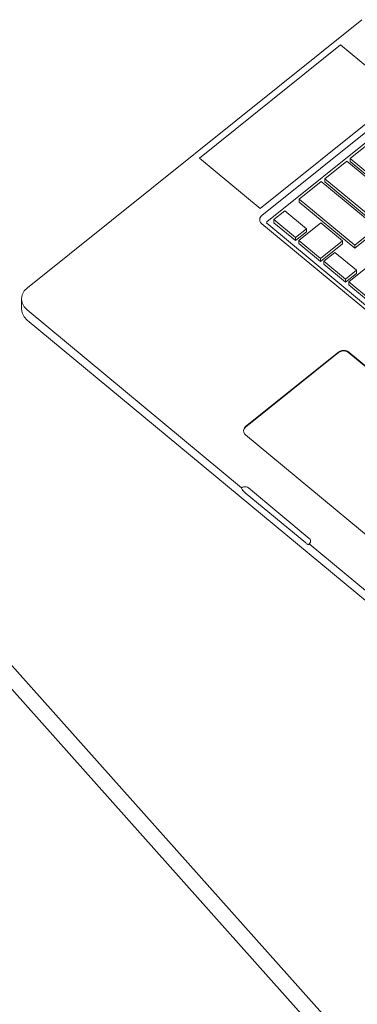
# Model space of a CAD drawing. Header units: millimetres. Extents: x -36631 to 27388, y -24993 to 6945.
# Tile 237 of 256: x -10771 to -10583, y -5051 to -4502. Entities that reach past the tile are written whole.
import ezdxf

# ---------------------------------------------------------------- set-up
doc = ezdxf.new("R2010")
doc.units = ezdxf.units.MM
doc.header["$MEASUREMENT"] = 0
doc.layers.add('Nuevo_09_EI_Mobiliari general', color=7, linetype='Continuous')
doc.layers.add('Nuevo_09_EI_Mobiliari general_Pluma_Nº__1', color=7, linetype='Continuous', lineweight=5)

# ---------------------------------------------------------------- blocks, each defined once
blk = doc.blocks.new('Elem Sección_213_1')
at = {"layer": 'Nuevo_09_EI_Mobiliari general_Pluma_Nº__1', "color": 7, "linetype": 'Continuous', "lineweight": 5}
for p, q in [((-10766.86, -4651.75), (-10580.21, -4502.37)), ((-10591.99, -4516.41), (-10670.8, -4579.49)), ((-10558.07, -4544.49), (-10591.99, -4516.41)), ((-10636.88, -4607.57), (-10558.07, -4544.49)), ((-10553.31, -4545.3), (-10635.97, -4611.45)), ((-10550.93, -4549.24), (-10633.25, -4615.12)), ((-10586.65, -4579.67), (-10574.34, -4569.83)), ((-10670.8, -4579.49), (-10636.88, -4607.57)), ((-10600.87, -4591.06), (-10588.57, -4581.21)), ((-10588.57, -4581.21), (-10565.33, -4600.45)), ((-10573.61, -4590.47), (-10586.65, -4579.67)), ((-10586.65, -4581.36), (-10586.65, -4579.67)), ((-10573.61, -4592.16), (-10586.65, -4581.36)), ((-10615.1, -4602.44), (-10602.79, -4592.59)), ((-10602.79, -4592.59), (-10571.8, -4618.25)), ((-10577.63, -4610.3), (-10600.87, -4591.06)), ((-10600.87, -4592.75), (-10600.87, -4591.06)), ((-10577.63, -4611.99), (-10600.87, -4592.75)), ((-10584.11, -4628.1), (-10615.1, -4602.44)), ((-10615.1, -4604.13), (-10615.1, -4602.44)), ((-10584.11, -4629.79), (-10615.1, -4604.13)), ((-10629.32, -4613.82), (-10623.17, -4608.9)), ((-10623.17, -4608.9), (-10611.08, -4618.91)), ((-10637.03, -4612.92), (-10637.18, -4613.77)), ((-10637.18, -4613.77), (-10637.05, -4614.62)), ((-10637.05, -4614.62), (-10636.65, -4615.42)), ((-10636.62, -4612.13), (-10637.03, -4612.92)), ((-10636.65, -4615.42), (-10636.02, -4616.11)), ((-10635.97, -4611.45), (-10636.62, -4612.13)), ((-10633.25, -4615.12), (-10633.45, -4615.33)), ((-10617.23, -4623.84), (-10629.32, -4613.82)), ((-10629.32, -4615.51), (-10629.32, -4613.82)), ((-10636.02, -4616.11), (-10428.54, -4787.88)), ((-10633.46, -4615.64), (-10633.25, -4615.86)), ((-10633.25, -4615.86), (-10426.11, -4787.35)), ((-10617.23, -4625.53), (-10629.32, -4615.51)), ((-10611.08, -4618.91), (-10617.23, -4623.84)), ((-10611.08, -4620.6), (-10617.23, -4625.53)), ((-10615.34, -4625.4), (-10603.04, -4615.56)), ((-10611.08, -4620.6), (-10611.08, -4618.91)), ((-10603.04, -4615.56), (-10590.94, -4625.57)), ((-10571.8, -4618.25), (-10584.11, -4628.1)), ((-10571.8, -4619.94), (-10584.11, -4629.79)), ((-10617.23, -4625.53), (-10617.23, -4623.84)), ((-10603.24, -4635.41), (-10615.34, -4625.4)), ((-10615.34, -4627.09), (-10615.34, -4625.4)), ((-10590.94, -4625.57), (-10603.24, -4635.41)), ((-10590.94, -4627.26), (-10590.94, -4625.57)), ((-10603.24, -4637.1), (-10615.34, -4627.09)), ((-10590.94, -4627.26), (-10603.24, -4637.1)), ((-10584.11, -4629.79), (-10584.11, -4628.1)), ((-10603.24, -4637.1), (-10603.24, -4635.41)), ((-10601.35, -4636.98), (-10595.2, -4632.05)), ((-10589.26, -4646.99), (-10601.35, -4636.98)), ((-10601.35, -4638.67), (-10601.35, -4636.98)), ((-10595.2, -4632.05), (-10583.11, -4642.07)), ((-10589.26, -4648.68), (-10601.35, -4638.67)), ((-10583.11, -4642.07), (-10589.26, -4646.99)), ((-10587.37, -4648.55), (-10575.07, -4638.71)), ((-10583.11, -4643.76), (-10583.11, -4642.07)), ((-10583.11, -4643.76), (-10589.26, -4648.68)), ((-10589.26, -4648.68), (-10589.26, -4646.99)), ((-10769.69, -4655.67), (-10768.59, -4653.56)), ((-10768.59, -4653.56), (-10766.86, -4651.75)), ((-10575.28, -4658.57), (-10587.37, -4648.55)), ((-10587.37, -4650.24), (-10587.37, -4648.55)), ((-10575.28, -4660.26), (-10587.37, -4650.24)), ((-10770.08, -4657.94), (-10769.69, -4655.67)), ((-10769.74, -4660.21), (-10770.08, -4657.94)), ((-10770.08, -4657.94), (-10770.08, -4663.57)), ((-10770.08, -4663.57), (-10769.74, -4665.85)), ((-10768.69, -4662.34), (-10769.74, -4660.21)), ((-10766.99, -4664.17), (-10768.69, -4662.34)), ((-10647.28, -4763.27), (-10766.99, -4664.17)), ((-10769.74, -4665.85), (-10768.69, -4667.97)), ((-10768.69, -4667.97), (-10766.99, -4669.8)), ((-10766.99, -4669.8), (-10489.79, -4899.29)), ((-10591.3, -4686.77), (-10592.28, -4687.1)), ((-10590.25, -4686.67), (-10591.3, -4686.77)), ((-10589.21, -4686.79), (-10590.25, -4686.67)), ((-10588.23, -4687.12), (-10589.21, -4686.79)), ((-10593.12, -4687.61), (-10645.02, -4729.15)), ((-10593.12, -4687.95), (-10645.02, -4729.49)), ((-10592.28, -4687.1), (-10593.12, -4687.61)), ((-10592.28, -4687.43), (-10593.12, -4687.95)), ((-10591.3, -4687.11), (-10592.28, -4687.43)), ((-10590.25, -4687.01), (-10591.3, -4687.11)), ((-10589.21, -4687.13), (-10590.25, -4687.01)), ((-10588.23, -4687.46), (-10589.21, -4687.13)), ((-10587.4, -4687.65), (-10588.23, -4687.12)), ((-10587.4, -4687.99), (-10588.23, -4687.46)), ((-10515.6, -4747.1), (-10587.4, -4687.65)), ((-10515.6, -4747.44), (-10587.4, -4687.99)), ((-10646.08, -4730.62), (-10646.23, -4731.47)), ((-10645.67, -4729.83), (-10646.08, -4730.62)), ((-10645.67, -4730.17), (-10646.08, -4730.96)), ((-10645.02, -4729.15), (-10645.67, -4729.83)), ((-10645.02, -4729.49), (-10645.67, -4730.17)), ((-10646.23, -4731.47), (-10646.1, -4732.32)), ((-10646.08, -4730.96), (-10646.2, -4731.65)), ((-10646.1, -4732.32), (-10645.7, -4733.12)), ((-10645.7, -4733.12), (-10645.07, -4733.81)), ((-10645.07, -4733.81), (-10573.26, -4793.25)), ((-10646.76, -4762.96), (-10647.28, -4763.27)), ((-10647.28, -4763.27), (-10647.26, -4763.43)), ((-10647.26, -4763.43), (-10647.14, -4763.81)), ((-10646.11, -4762.74), (-10646.76, -4762.96)), ((-10645.41, -4762.67), (-10646.11, -4762.74)), ((-10644.71, -4762.75), (-10645.41, -4762.67)), ((-10644.07, -4762.97), (-10644.71, -4762.75)), ((-10643.51, -4763.33), (-10644.07, -4762.97)), ((-10609.5, -4791.49), (-10643.51, -4763.33)), ((-10647.14, -4763.81), (-10646.89, -4764.27)), ((-10646.89, -4764.27), (-10646.55, -4764.75)), ((-10646.55, -4764.75), (-10646.13, -4765.25)), ((-10646.13, -4765.25), (-10645.66, -4765.71)), ((-10645.66, -4765.71), (-10645.54, -4765.82)), ((-10645.41, -4765.93), (-10645.27, -4766.04)), ((-10611.5, -4794), (-10645.27, -4766.04)), ((-10611.5, -4794), (-10611.36, -4794.11)), ((-10611.12, -4794.3), (-10610.65, -4794.62)), ((-10610.65, -4794.62), (-10610.23, -4794.82)), ((-10610.23, -4794.82), (-10609.88, -4794.91)), ((-10609.88, -4794.91), (-10609.64, -4794.86)), ((-10609.64, -4794.86), (-10609.51, -4794.68)), ((-10609.51, -4794.68), (-10609.5, -4794.55)), ((-10609.08, -4791.94), (-10609.5, -4791.49)), ((-10609.5, -4794.55), (-10609.1, -4794.14)), ((-10489.79, -4893.66), (-10609.5, -4794.55)), ((-10609.1, -4794.14), (-10608.82, -4793.61)), ((-10608.81, -4792.47), (-10609.08, -4791.94)), ((-10608.82, -4793.61), (-10608.75, -4793.19)), ((-10608.73, -4793.04), (-10608.81, -4792.47)), ((-10608.75, -4793.19), (-10608.73, -4793.04))]:
    blk.add_line(p, q, dxfattribs=at)
blk = doc.blocks.new('Elem Sección_339_1')
at = {"layer": 'Nuevo_09_EI_Mobiliari general_Pluma_Nº__1', "color": 7, "linetype": 'Continuous', "lineweight": 5}
for p, q in [((-11047.63, -4557.88), (-9840.53, -5908.63)), ((-11047.63, -4571.18), (-9848.3, -5913.23))]:
    blk.add_line(p, q, dxfattribs=at)

msp = doc.modelspace()

# ---------------------------------------------------------------- block references
at = {"layer": 'Nuevo_09_EI_Mobiliari general', "lineweight": 0}
for name in ['Elem Sección_339_1', 'Elem Sección_213_1']:
    msp.add_blockref(name, (0, 0), dxfattribs=at)

doc.saveas('drawing.dxf')
